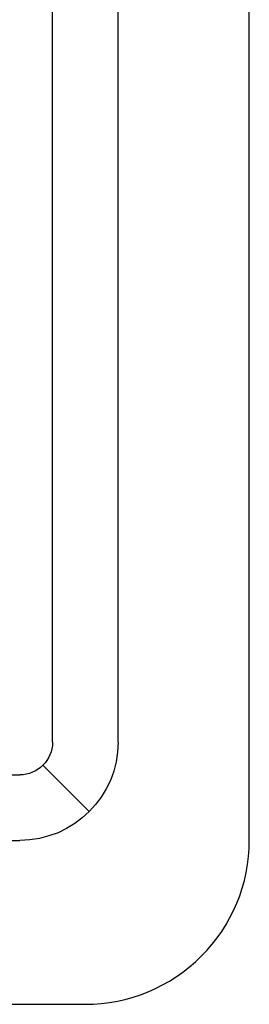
# Model space of a CAD drawing. Header units: millimetres. Extents: x 6161 to 8965, y -9035 to -5431.
# Tile 89 of 256: x 7389 to 7396, y -6833 to -6803. Entities that reach past the tile are written whole.
import ezdxf

# ---------------------------------------------------------------- set-up
doc = ezdxf.new("R2010")
doc.units = ezdxf.units.MM
doc.layers.add('Wyposazenie Wew - Urzadzenia Sanitarne', color=6, linetype='Continuous')

# ---------------------------------------------------------------- blocks, each defined once
blk = doc.blocks.new('ROCA DAMA_60x32')
for p, q in [((23, -12.7), (23, -25)), ((25, -12.7), (25, -25)), ((22, -28), (-22, -28))]:
    blk.add_line(p, q)
blk.add_lwpolyline([(-30, -1.5, -0.414214), (-28.5, 0), (28.5, 0, -0.414214), (30, -1.5), (30, -27, -0.414214), (25, -32), (-25, -32, -0.414214), (-30, -27), (-30, -1.5)], format="xyb")
for points in [[(22.707, -25.707), (24.121, -27.121)], [(22, -26), (-22, -26)]]:
    blk.add_lwpolyline(points)
for radius in [3, 1]:
    blk.add_arc((22, -25), radius, 270, 0)

msp = doc.modelspace()

# ---------------------------------------------------------------- block references
at = {"layer": 'Wyposazenie Wew - Urzadzenia Sanitarne', "xscale": -1, "rotation": 89.99999999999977}
msp.add_blockref('ROCA DAMA_60x32', (7364.031, -6802.987), dxfattribs=at)

doc.saveas('drawing.dxf')
